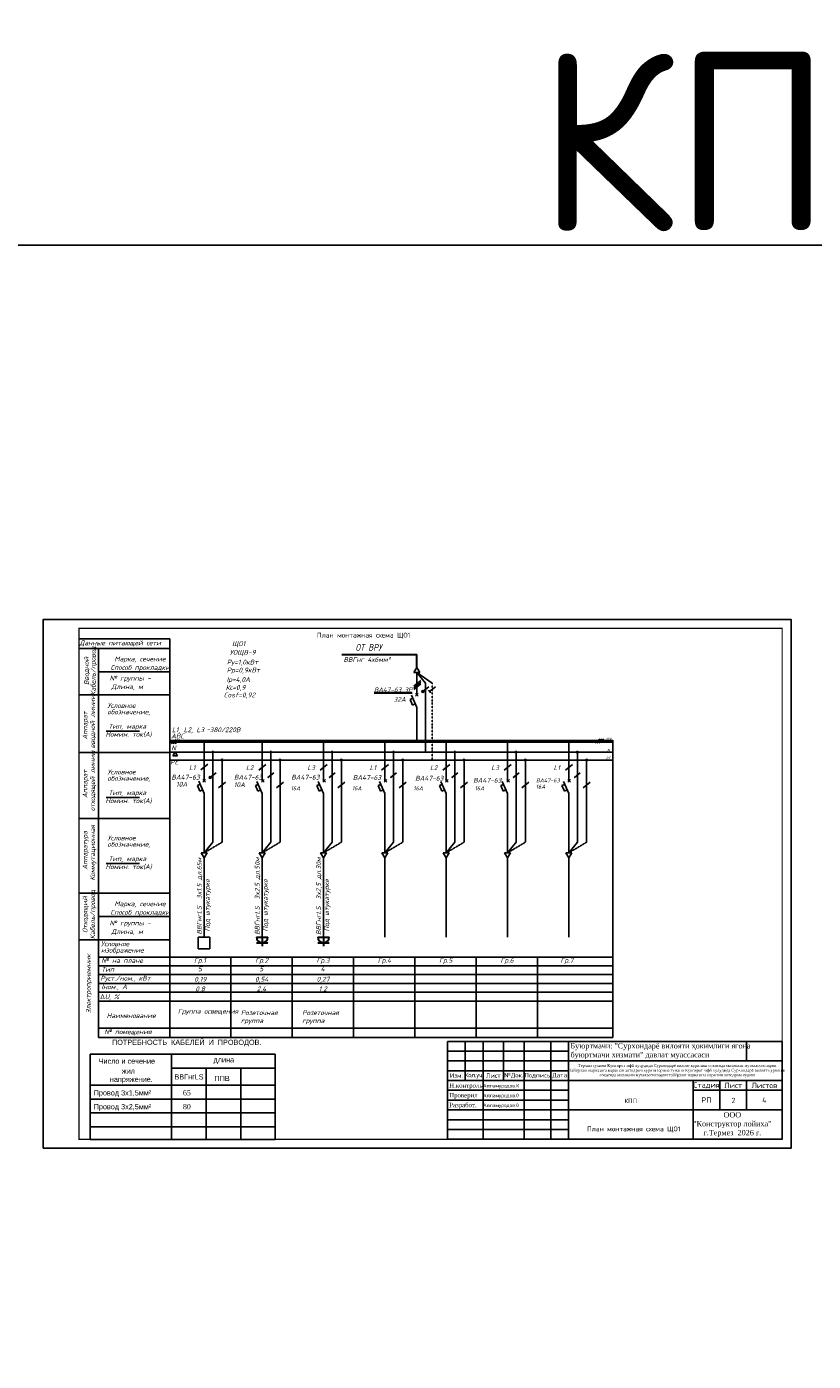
# Model space of a CAD drawing. Header units: millimetres. Extents: x -228268 to 1513407, y -439898 to -137408.
# Tile 12 of 128: x -176578 to -132400, y -215005 to -140041. Entities that reach past the tile are written whole.
import ezdxf
from ezdxf.enums import TextEntityAlignment as Align

# ---------------------------------------------------------------- set-up
doc = ezdxf.new("R2010")
doc.units = ezdxf.units.MM
doc.linetypes.add('DASHDOT2', pattern=[12.7, 6.35, -3.175, 0, -3.175])
doc.linetypes.add('HIDDEN2', pattern=[4.7625, 3.175, -1.5875])
for name, color, linetype, lineweight in [('.', 7, 'Continuous', 15), ('_0_TES', 7, 'Continuous', 0), ('_ESchemeABC', 1, 'Continuous', 20), ('_ESchemePE', 3, 'DASHDOT2', 15), ('_EShemeN', 5, 'Continuous', 15), ('_TES.E.Light', 152, 'Continuous', 30), ('Magistralka', 210, 'Continuous', 60), ('план', 7, 'Continuous', 50), ('Э-СХЕМА', 7, 'Continuous', 20), ('ЭЛ', 1, 'Continuous', 40)]:
    doc.layers.add(name, color=color, linetype=linetype, lineweight=lineweight)
for name, color, linetype in [('Text', 154, 'Continuous'), ('Штамп опасные', 7, 'Continuous'), ('штамп ёзув', 7, 'Continuous'), ('Щиты ЭМ', 250, 'Continuous')]:
    doc.layers.add(name, color=color, linetype=linetype)
doc.styles.add('--Стиль ЭОМ', font='isocpeui.ttf')
doc.styles.add('Arial straight', font='arial.ttf')
doc.styles.add('ISO', font='isocpeui.ttf')
doc.styles.add('SHahzod', font='times.ttf', dxfattribs={"height": 350})
doc.styles.add('V@ler@Live', font='isocpeur.ttf')
doc.styles.add('ValeraTextStyle', font='isocpeur.ttf')
doc.styles.add('ViTEXT', font='isocpeur.ttf')

msp = doc.modelspace()

# ---------------------------------------------------------------- hatches: boundary and pattern name
at = {"layer": 'Э-СХЕМА', "lineweight": 25, "ltscale": 0.01}
h = msp.add_hatch(color=256, dxfattribs=at)
edge = h.paths.add_edge_path()
edge.add_arc((-154327.6, -177382.4), 55.1, 0, 360)
for points in [[(-154282.8, -177382.4, 1), (-154372.5, -177382.4, 1)], [(-166224.5, -182212.4, 1), (-166314.2, -182212.4, 1)], [(-162969, -182214.5, 1), (-163058.6, -182214.5, 1)], [(-159524.5, -182214.5, 1), (-159614.1, -182214.5, 1)], [(-156080, -182214.5, 1), (-156169.6, -182214.5, 1)], [(-152635.5, -182214.5, 1), (-152725.1, -182214.5, 1)], [(-149191, -182214.5, 1), (-149280.6, -182214.5, 1)], [(-145750.9, -182214.7, 1), (-145840.5, -182214.7, 1)]]:
    msp.add_hatch(color=256, dxfattribs=at).paths.add_polyline_path(points)
h = msp.add_hatch(color=256, dxfattribs=at)
edge = h.paths.add_edge_path()
edge.add_arc((-166269.3, -182212.4), 55.1, 0, 360)

# ---------------------------------------------------------------- linework, layer by layer
at = {"layer": '.', "lineweight": 25, "const_width": 70}
msp.add_lwpolyline([(-173646.8, -202533.7), (-134146.8, -202533.7), (-134146.8, -173833.7), (-173646.8, -173833.7)], close=True, dxfattribs=at)
at = {"color": 0}
msp.add_line((-133646.8, -203033.5), (-133646.8, -173333.7), dxfattribs=at)
for p, q in [((-133646.8, -203033.7), (-133646.8, -173333.7)), ((-173014.8, -197752.9), (-162614.4, -197752.9)), ((-173014.8, -197752.9), (-173014.8, -202528.4)), ((-168446.4, -197752.9), (-168446.4, -202528.4)), ((-162614.4, -197752.9), (-162614.4, -202528.4)), ((-168446.4, -198530.5), (-162614.4, -198530.5)), ((-166502.4, -198530.5), (-166502.4, -202528.4)), ((-164558.4, -198530.5), (-164558.4, -202528.4)), ((-173014.8, -199502.5), (-162614.4, -199502.5)), ((-173014.8, -200280.1), (-162614.4, -200280.1)), ((-173014.8, -201057.7), (-162614.4, -201057.7)), ((-173014.8, -201835.3), (-162614.4, -201835.3)), ((-173014.8, -202545.7), (-162614.4, -202545.7))]:
    msp.add_line(p, q)
at = {"color": 0, "ltscale": 2}
msp.add_line((-143657.2, -180107.4), (-143657.2, -196822.6), dxfattribs=at)
at = {"lineweight": 25}
for p, q in [((-168543.1, -180799.8), (-173646.8, -180799.8)), ((-166779.4, -186450.1), (-166611, -186730.7)), ((-166442.6, -186450.1), (-166611, -186730.7)), ((-163523.8, -186452.2), (-163355.4, -186732.8)), ((-163187, -186452.2), (-163355.4, -186732.8)), ((-160079.3, -186452.2), (-159910.9, -186732.8)), ((-159742.5, -186452.2), (-159910.9, -186732.8)), ((-156634.9, -186452.2), (-156466.5, -186732.8)), ((-156298.1, -186452.2), (-156466.5, -186732.8)), ((-153190.4, -186452.2), (-153022, -186732.8)), ((-152853.6, -186452.2), (-153022, -186732.8)), ((-149745.9, -186452.2), (-149577.5, -186732.8)), ((-149409.1, -186452.2), (-149577.5, -186732.8)), ((-146305.8, -186452.4), (-146137.4, -186733)), ((-145969, -186452.4), (-146137.4, -186733))]:
    msp.add_line(p, q, dxfattribs=at)
at = {"color": 3, "linetype": 'HIDDEN2', "ltscale": 0.095}
msp.add_line((-168540.3, -181232.8), (-143657.2, -181232.8), dxfattribs=at)
at = {"lineweight": 25, "ltscale": 10}
for p, q in [((-166442.6, -186450.1), (-166779.4, -186450.1)), ((-163187, -186452.2), (-163523.8, -186452.2)), ((-159742.5, -186452.2), (-160079.3, -186452.2)), ((-156298.1, -186452.2), (-156634.9, -186452.2)), ((-152853.6, -186452.2), (-153190.4, -186452.2)), ((-149409.1, -186452.2), (-149745.9, -186452.2)), ((-145969, -186452.4), (-146305.8, -186452.4))]:
    msp.add_line(p, q, dxfattribs=at)
at = {"color": 1}
msp.add_lwpolyline([(-228267.8, -152317.9), (-228267.8, -439897.6), (-32920.2, -439897.6), (-32920.2, -152317.9), (-228267.8, -152317.9)], dxfattribs=at)
at = {"color": 7, "lineweight": 25, "ltscale": 2}
msp.add_lwpolyline([(-175646.8, -203033.7), (-133646.8, -203033.7), (-133646.8, -173333.7), (-175646.8, -173333.7)], close=True, dxfattribs=at)
at = {"linetype": 'Continuous', "lineweight": 25}
msp.add_lwpolyline([(-172550.3, -174965.4), (-172550.3, -196824.3)], dxfattribs=at)
at = {"color": 3, "linetype": 'HIDDEN2', "ltscale": 0.095}
for points in [[(-165603.1, -181230.7), (-165603.1, -185845.9), (-166602.9, -186440)], [(-162347.5, -181232.8), (-162347.5, -185848), (-163347.3, -186442.1)], [(-158903.1, -181232.8), (-158903.1, -185848), (-159902.9, -186442.1)], [(-155458.6, -181232.8), (-155458.6, -185848), (-156458.4, -186442.1)], [(-152014.1, -181232.8), (-152014.1, -185848), (-153013.9, -186442.1)], [(-148569.6, -181232.8), (-148569.6, -185848), (-149569.4, -186442.1)], [(-145129.5, -181233), (-145129.5, -185848.2), (-146129.3, -186442.4)]]:
    msp.add_lwpolyline(points, dxfattribs=at)
at = {"ltscale": 0.095}
msp.add_lwpolyline([(-166941.9, -191835.2), (-166293.9, -191835.2), (-166293.9, -191187.2), (-166941.9, -191187.2)], close=True, dxfattribs=at)
at = {"layer": '_0_TES', "lineweight": 25}
for p, q in [((-165110.5, -192296.6), (-165110.5, -196824.3)), ((-161666, -192296.6), (-161666, -196824.3)), ((-158221.5, -192296.6), (-158221.5, -196824.3)), ((-154777, -192296.6), (-154777, -196824.3)), ((-151332.5, -192296.6), (-151332.5, -196824.3)), ((-147888.1, -192296.6), (-147888.1, -196824.3))]:
    msp.add_line(p, q, dxfattribs=at)
at = {"layer": '_ESchemeABC', "lineweight": 25}
for p, q in [((-154661.2, -178478.4), (-154661.2, -180145)), ((-143657.2, -180140.1), (-168540.3, -180140.1)), ((-143657.2, -180229.9), (-168540.3, -180229.9)), ((-166602.9, -183117.2), (-166602.9, -186450.1)), ((-163347.3, -183119.3), (-163347.3, -186452.2)), ((-159902.9, -183119.3), (-159902.9, -186452.2)), ((-156458.4, -183119.3), (-156458.4, -186452.2)), ((-153013.9, -183119.3), (-153013.9, -186452.2)), ((-149569.4, -183119.3), (-149569.4, -186452.2)), ((-146129.3, -183119.5), (-146129.3, -186452.4))]:
    msp.add_line(p, q, dxfattribs=at)
at = {"layer": '_ESchemePE', "lineweight": 25, "ltscale": 0.5}
msp.add_line((-153805.9, -176916.4), (-153805.9, -181237.6), dxfattribs=at)
at = {"layer": '_EShemeN', "lineweight": 25}
for p, q in [((-154181.6, -180788.7), (-154181.6, -178478.4)), ((-166123.3, -185845.9), (-166123.3, -183117.2)), ((-162867.8, -185848), (-162867.8, -183119.3)), ((-159423.3, -185848), (-159423.3, -183119.3)), ((-155978.8, -185848), (-155978.8, -183119.3)), ((-152534.3, -185848), (-152534.3, -183119.3)), ((-149089.8, -185848), (-149089.8, -183119.3)), ((-145649.7, -185848.2), (-145649.7, -183119.5)), ((-166611, -186450.1), (-166123.3, -185845.9)), ((-163355.4, -186452.2), (-162867.8, -185848)), ((-159910.9, -186452.2), (-159423.3, -185848)), ((-156466.5, -186452.2), (-155978.8, -185848)), ((-153022, -186452.2), (-152534.3, -185848)), ((-149577.5, -186452.2), (-149089.8, -185848)), ((-146137.4, -186452.4), (-145649.7, -185848.2))]:
    msp.add_line(p, q, dxfattribs=at)
at = {"layer": '_EShemeN', "lineweight": 25, "ltscale": 30}
msp.add_line((-168540.3, -180783.7), (-143657.2, -180783.7), dxfattribs=at)
at = {"layer": '_TES.E.Light', "color": 18, "linetype": 'ByBlock', "lineweight": 25, "ltscale": 20, "true_color": 0x000000}
for p, q in [((-166611, -186730.7), (-166610.8, -191172.7)), ((-163355.4, -186732.8), (-163355.2, -191174.9)), ((-159910.9, -186732.8), (-159910.8, -191174.9)), ((-156466.5, -186732.8), (-156466.3, -191174.9)), ((-156466.5, -186732.8), (-156466.3, -191174.9)), ((-153022, -186732.8), (-153021.8, -191174.9)), ((-153022, -186732.8), (-153021.8, -191174.9)), ((-149577.5, -186732.8), (-149577.3, -191174.9)), ((-146137.4, -186733), (-146137.2, -191175.1))]:
    msp.add_line(p, q, dxfattribs=at)
at = {"layer": 'план', "color": 5, "linetype": 'ByBlock', "lineweight": 30}
for p, q in [((-163674.3, -191175.4), (-163036.2, -191175.4)), ((-163674.3, -191494.6), (-163036.2, -191494.6)), ((-163355.2, -191175.4), (-163355.2, -191679.5)), ((-160229.8, -191175.3), (-159591.7, -191175.3)), ((-160229.8, -191494.4), (-159591.7, -191494.4)), ((-159910.8, -191175.3), (-159910.8, -191679.4))]:
    msp.add_line(p, q, dxfattribs=at)
at = {"layer": 'план', "color": 0, "linetype": 'ByBlock', "lineweight": 25}
for p, q in [((-143657.2, -192296.6), (-172551.9, -192296.6)), ((-143657.2, -192791.3), (-172551.9, -192791.3)), ((-143657.2, -193286), (-172551.9, -193286)), ((-143657.2, -193780.8), (-172551.9, -193780.8)), ((-143657.2, -194275.5), (-172551.9, -194275.5)), ((-143657.2, -194770.3), (-172551.9, -194770.3)), ((-143657.2, -196296.5), (-172551.9, -196296.5)), ((-143657.2, -196808.7), (-172551.9, -196824.3))]:
    msp.add_line(p, q, dxfattribs=at)
at = {"layer": 'план', "color": 5, "linetype": 'ByBlock', "lineweight": 30}
for centre in [(-163355.2, -191175.4), (-159910.8, -191175.3)]:
    msp.add_arc(centre, 319, 180, 0, dxfattribs=at)
at = {"layer": 'Штамп опасные'}
for p, q in [((-152946.8, -197033.7), (-134146.8, -197033.7)), ((-152946.8, -197033.7), (-152946.8, -202533.7)), ((-151946.8, -197033.7), (-151946.8, -199233.7)), ((-150946.8, -197033.7), (-150946.8, -202533.7)), ((-149796.8, -197033.7), (-149796.8, -199233.7)), ((-148646.8, -197033.7), (-148646.8, -202533.7)), ((-147146.8, -197033.7), (-147146.8, -202533.7)), ((-146146.8, -197033.7), (-146146.8, -202533.7)), ((-136146.8, -197033.7), (-136146.8, -198133.7)), ((-134146.8, -197033.7), (-134146.8, -202533.7)), ((-152946.8, -197583.7), (-146146.8, -197583.7)), ((-152946.8, -198133.7), (-134146.8, -198133.7)), ((-152946.8, -198683.7), (-146146.8, -198683.7)), ((-152946.8, -199233.7), (-139146.8, -199233.7)), ((-139146.8, -199233.7), (-139146.8, -199783.7)), ((-137646.8, -199233.7), (-137646.8, -200883.7)), ((-136146.8, -199233.7), (-136146.8, -200883.7)), ((-152946.8, -199783.7), (-146146.8, -199783.7)), ((-139146.8, -199783.7), (-134146.8, -199783.7)), ((-152946.8, -200333.7), (-146146.8, -200333.7)), ((-152946.8, -200883.7), (-134146.8, -200883.7)), ((-139146.8, -200883.7), (-139146.8, -202533.7)), ((-152946.8, -201433.7), (-146146.8, -201433.7)), ((-152946.8, -201983.7), (-146146.8, -201983.7)), ((-152946.8, -202533.7), (-134146.8, -202533.7))]:
    msp.add_line(p, q, dxfattribs=at)
at = {"layer": 'Штамп опасные', "lineweight": 25}
for p, q in [((-139146.8, -199233.7), (-134146.8, -199233.7)), ((-139146.8, -199783.7), (-139146.8, -200883.7))]:
    msp.add_line(p, q, dxfattribs=at)
at = {"layer": 'Щиты ЭМ', "color": 7, "lineweight": 35}
for p, q in [((-168190.2, -180091.5), (-168469.8, -180294.7)), ((-168082.2, -180091.5), (-168361.8, -180294.7)), ((-167974.2, -180091.5), (-168253.8, -180294.7)), ((-144377.9, -180057.6), (-144657.5, -180260.7)), ((-144269.9, -180057.6), (-144549.5, -180260.7)), ((-144161.9, -180057.6), (-144441.5, -180260.7))]:
    msp.add_line(p, q, dxfattribs=at)
at = {"layer": 'Э-СХЕМА', "lineweight": 25, "ltscale": 0.01}
for p, q in [((-173646.8, -174427), (-168543.1, -174427)), ((-168543.1, -174427), (-168543, -196822.1)), ((-173646.8, -174965.4), (-168543.1, -174965.4)), ((-154829.6, -176322.2), (-154661.2, -176041.6)), ((-154492.8, -176322.2), (-154661.2, -176041.6)), ((-172550.3, -176269.4), (-168543.1, -176269.4)), ((-154492.8, -176322.2), (-154829.6, -176322.2)), ((-154661.2, -176322.2), (-154661.2, -177576.9)), ((-154661.2, -176322.2), (-153805.9, -176916.4)), ((-154661.2, -176322.2), (-154181.6, -176916.4)), ((-168543.1, -177573.1), (-173646.8, -177573.1)), ((-154970.1, -177597.2), (-154661.2, -178287.2)), ((-154585.2, -177500.8), (-154737.3, -177653)), ((-154737.3, -177500.9), (-154585.1, -177653)), ((-154181.6, -178478.4), (-154181.6, -176916.4)), ((-155047.3, -177834), (-154894.7, -177765.7)), ((-155047.3, -177834), (-154908.7, -178143.4)), ((-154908.7, -178143.4), (-154756.1, -178075.1)), ((-154661.2, -178478.4), (-154661.2, -178287.2)), ((-172120.7, -179606.7), (-170239.9, -179606.7)), ((-166602.9, -180234.9), (-166602.9, -182406.9)), ((-163347.3, -180237.1), (-163347.3, -182409)), ((-159902.9, -180237.1), (-159902.9, -182409)), ((-156458.4, -180237.1), (-156458.4, -182409)), ((-153013.9, -180237.1), (-153013.9, -182409)), ((-149569.4, -180237.1), (-149569.4, -182409)), ((-146129.3, -180237.3), (-146129.3, -182409.2)), ((-168245.5, -180786.4), (-168376, -180992.8)), ((-168245.5, -180791.5), (-168376, -180997.9)), ((-168376, -180992.8), (-168115.1, -180992.8)), ((-168376, -180997.9), (-168115.1, -180997.9)), ((-168113.4, -180992.8), (-168243.9, -180786.4)), ((-168113.4, -180997.9), (-168243.9, -180791.5)), ((-166123.3, -182406.9), (-166123.3, -180788.7)), ((-162867.8, -182409), (-162867.8, -180790.8)), ((-159423.3, -182409), (-159423.3, -180790.8)), ((-155978.8, -182409), (-155978.8, -180790.8)), ((-152534.3, -182409), (-152534.3, -180790.8)), ((-149089.8, -182409), (-149089.8, -180790.8)), ((-145649.7, -182409.2), (-145649.7, -180791)), ((-166989, -182664), (-166836.4, -182595.7)), ((-166989, -182664), (-166850.4, -182973.4)), ((-166911.8, -182427.1), (-166602.9, -183117.2)), ((-166850.4, -182973.4), (-166697.8, -182905.1)), ((-166526.8, -182483), (-166679, -182330.8)), ((-166526.8, -182330.8), (-166679, -182483)), ((-166123.3, -183117.2), (-166123.3, -182406.9)), ((-163733.6, -182666), (-163580.9, -182597.6)), ((-163733.5, -182666.1), (-163594.8, -182975.5)), ((-163656.2, -182429.2), (-163347.3, -183119.3)), ((-163596.6, -182976.5), (-163444, -182908.2)), ((-163245.2, -182483), (-163397.4, -182330.8)), ((-163245.2, -182330.8), (-163397.4, -182483)), ((-162867.8, -183119.3), (-162867.8, -182409)), ((-160289.1, -182666), (-160136.4, -182597.6)), ((-160289, -182666.1), (-160150.4, -182975.5)), ((-160211.7, -182429.2), (-159902.9, -183119.3)), ((-160152.1, -182976.5), (-159999.5, -182908.2)), ((-159800.7, -182483), (-159952.9, -182330.8)), ((-159800.7, -182330.8), (-159952.9, -182483)), ((-159423.3, -183119.3), (-159423.3, -182409)), ((-156844.6, -182666), (-156691.9, -182597.6)), ((-156844.5, -182666.1), (-156705.9, -182975.5)), ((-156767.2, -182429.2), (-156458.4, -183119.3)), ((-156707.6, -182976.5), (-156555, -182908.2)), ((-156356.2, -182483), (-156508.4, -182330.8)), ((-156356.2, -182330.8), (-156508.4, -182483)), ((-155978.8, -183119.3), (-155978.8, -182409)), ((-153400.1, -182666), (-153247.4, -182597.6)), ((-153400, -182666.1), (-153261.4, -182975.5)), ((-153322.7, -182429.2), (-153013.9, -183119.3)), ((-153263.1, -182976.5), (-153110.5, -182908.2)), ((-152911.8, -182483), (-153063.9, -182330.8)), ((-152911.8, -182330.8), (-153063.9, -182483)), ((-152534.3, -183119.3), (-152534.3, -182409)), ((-149955.6, -182666), (-149802.9, -182597.6)), ((-149955.5, -182666.1), (-149816.9, -182975.5)), ((-149878.3, -182429.2), (-149569.4, -183119.3)), ((-149818.6, -182976.5), (-149666.1, -182908.2)), ((-149467.3, -182483), (-149619.4, -182330.8)), ((-149467.3, -182330.8), (-149619.4, -182483)), ((-149089.8, -183119.3), (-149089.8, -182409)), ((-146515.5, -182666.2), (-146362.8, -182597.9)), ((-146515.4, -182666.3), (-146376.8, -182975.7)), ((-146438.1, -182429.5), (-146129.3, -183119.5)), ((-146378.5, -182976.7), (-146225.9, -182908.4)), ((-146027.2, -182483.2), (-146179.3, -182331)), ((-146027.2, -182331), (-146179.3, -182483.2)), ((-145649.7, -183119.5), (-145649.7, -182409.2)), ((-172120.7, -183337.8), (-170239.9, -183337.8)), ((-172118.2, -187045.3), (-170237.4, -187045.3)), ((-173646.8, -188717.9), (-168543.1, -188718.2)), ((-172550.3, -190022), (-168543, -190022)), ((-173646.8, -191326), (-168543, -191326))]:
    msp.add_line(p, q, dxfattribs=at)
at = {"layer": 'Э-СХЕМА', "lineweight": 30, "ltscale": 0.01}
for p in [(-158886.6, -175300.8), (-154661.2, -176041.6)]:
    msp.add_line(p, (-154661.2, -175300.8), dxfattribs=at)
at = {"layer": 'Э-СХЕМА', "lineweight": 25, "ltscale": 0.01}
for points in [[(-154833.6, -177089.6), (-154441.1, -176770.7)], [(-154833.6, -177179.8), (-154441.1, -176860.9)], [(-154833.6, -177269.3), (-154441.1, -176950.4)], [(-154327.6, -177382.4), (-153998.6, -177115.1)], [(-153889.6, -177456.9), (-154014.1, -177308)], [(-153951.9, -177382.4), (-153622.8, -177115.1)], [(-166799.2, -181791.8), (-166406.7, -181472.9)], [(-166269.3, -182212.4), (-165940.3, -181945.1)], [(-163543.6, -181793.9), (-163151.1, -181475)], [(-163032.3, -182212.4), (-162703.2, -181945.1)], [(-160099.1, -181793.9), (-159706.6, -181475)], [(-159587.8, -182212.4), (-159258.7, -181945.1)], [(-156654.6, -181793.9), (-156262.1, -181475)], [(-156143.3, -182212.4), (-155814.3, -181945.1)], [(-153210.1, -181793.9), (-152817.6, -181475)], [(-152698.8, -182212.4), (-152369.8, -181945.1)], [(-149765.6, -181793.9), (-149373.1, -181475)], [(-149254.3, -182212.4), (-148925.3, -181945.1)], [(-146325.5, -181794.1), (-145933, -181475.2)], [(-145814.2, -182212.6), (-145485.2, -181945.3)], [(-165799.4, -182791.4), (-165406.9, -182472.5)], [(-162543.8, -182793.5), (-162151.3, -182474.6)], [(-159099.3, -182793.5), (-158706.8, -182474.6)], [(-155654.8, -182793.5), (-155262.3, -182474.6)], [(-152210.3, -182793.5), (-151817.8, -182474.6)], [(-148765.9, -182793.5), (-148373.3, -182474.6)], [(-145325.7, -182793.7), (-144933.2, -182474.9)], [(-173646.8, -184507.3), (-168543.1, -184507.3)]]:
    msp.add_lwpolyline(points, dxfattribs=at)
for centre, radius in [((-154327.6, -177382.4), 55.1), ((-154327.6, -177382.4), 44.8), ((-166602.9, -180190), 44.9), ((-163351.1, -180188.8), 44.9), ((-159906.6, -180188.8), 44.9), ((-156462.2, -180188.8), 44.9), ((-153017.7, -180188.8), 44.9), ((-149573.2, -180188.8), 44.9), ((-146133.1, -180189), 44.9), ((-166123.3, -180788.7), 44.9), ((-165603.1, -181230.7), 44.9), ((-162867.8, -180788.7), 44.9), ((-162347.5, -181232.8), 44.9), ((-159423.3, -180788.7), 44.9), ((-158903.1, -181232.8), 44.9), ((-155978.8, -180788.7), 44.9), ((-155458.6, -181232.8), 44.9), ((-152534.3, -180788.7), 44.9), ((-152014.1, -181232.8), 44.9), ((-149089.8, -180788.7), 44.9), ((-148569.6, -181232.8), 44.9), ((-145649.7, -180788.9), 44.9), ((-145129.5, -181233), 44.9), ((-166269.3, -182212.4), 55.1), ((-166269.3, -182212.4), 44.8)]:
    msp.add_circle(centre, radius, dxfattribs=at)

# ---------------------------------------------------------------- texts
at = {"insert": (-147895.9, -146514.6), "char_height": 10000, "attachment_point": 4, "style": 'V@ler@Live'}
msp.add_mtext('КПП', dxfattribs=at)
at = {"color": 7, "char_height": 270, "width": 6237, "attachment_point": 5, "style": 'ValeraTextStyle'}
for insert in [(-157657.6, -174254.1), (-142487.2, -201987)]:
    msp.add_mtext('План монтажная схема ЩО1  ', dxfattribs=dict(at, insert=insert))
at = {"char_height": 291.6, "attachment_point": 1, "style": 'Arial straight'}
for s, insert, width in [('ПОТРЕБНОСТЬ  КАБЕЛЕЙ  И  ПРОВОДОВ.', (-171784.3, -196939.9), 8615.287), ('Число и сечение', (-172536.7, -197998.5), 3604.966), ('жил', (-171235.7, -198554.3), 963.866), ('длина', (-166085, -197923.2), 1702.35), (' напряжение.', (-172019.6, -199016.4), 3604.966), ('Провод 3х1,5мм²', (-172816.5, -199780.2), 3345.261), ('Провод 3х2,5мм²', (-172816.5, -200557.8), 3345.261)]:
    msp.add_mtext(s, dxfattribs=dict(at, insert=insert, width=width))
at = {"layer": 'Magistralka', "color": 0, "lineweight": 35, "style": '--Стиль ЭОМ', "width": 0.8}
msp.add_text('ОТ ВРУ', height=378, dxfattribs=at).set_placement((-158107.5, -175094))
at = {"layer": 'Text', "color": 0, "lineweight": 20, "ltscale": 30, "insert": (-142655.8, -200377.9), "char_height": 250, "width": 7000, "attachment_point": 5, "style": 'V@ler@Live'}
msp.add_mtext('{\\C7;КПП}', dxfattribs=at)
at = {"layer": 'Штамп опасные', "lineweight": 25, "style": 'ViTEXT'}
for s, insert, char_height, width, attachment_point in [('{\\fTimes New Roman|b0|i0|c204|p18;\\C0;Буюртмачи: "Сурхондарё вилояти ҳокимлиги ягона буюртмачи хизмати" давлат муассасаси}', (-146038.1, -197583.7), 300, 10000, 4), ('{\\fTimes New Roman|b0|i0|c204|p18;\\C0;Термиз тумани Кунгирот мфй худудида Сурхондарё вилоят курилиш сохасида малакали мутахассисларни тайёрлаш марказига карашли автодром куришТермиз тумани Кунгирот мфй худудида Сурхондарё вилоят курилиш сохасида малакали мутахассисларни тайёрлаш марказига карашли автодром куриш}', (-140038.1, -198683.7), 160, 12000, 5), ('Изм.', (-152446.8, -198958.7), 250, 1000, 5), ('{\\T0.95;Кол.уч.}', (-151446.8, -198958.7), 250, 1000, 5), ('Лист', (-150371.8, -198958.7), 250, 1150, 5), ('№Док.\\P', (-149221.8, -198958.7), 250, 1150, 5), ('Подпись', (-147896.8, -198958.7), 250, 1500, 5), ('Дата', (-146646.8, -198958.7), 250, 1000, 5), ('Стадия', (-138396.8, -199508.7), 300, 1500, 5), ('Лист', (-136896.8, -199508.7), 300, 1500, 5), ('Листов', (-135146.8, -199508.7), 300, 2000, 5), ('{\\fTimes New Roman|b0|i0|c204|p18;\\C0;Н.контроль}', (-152846.8, -199550.5), 250, 1800, 4), ('{\\fTimes New Roman|b0|i0|c204|p18;\\C0;Проверил\\Ftxt|c204; }', (-152846.8, -200100.5), 250, 1800, 4), ('Алламуродов.К', (-150946.8, -199550.5), 200, 2000, 4), ('Алламуродов.0', (-150946.8, -200100.5), 200, 2000, 4), ('РП', (-138396.8, -200333.7), 300, 1500, 5), ('4', (-135146.8, -200333.7), 300, 2000, 5), ('{\\fTimes New Roman|b0|i0|c204|p18;\\C0;Разработ.}', (-152846.8, -200650.5), 250, 1800, 4), ('Алламуродов.0', (-150946.8, -200650.5), 200, 2000, 4), ('{\\fTimes New Roman|b0|i0|c204|p18;\\C0;ООО \\P"Конструктор лойиха"\\Pг.Термез  2026 г.\\Ftxt|c204;  }', (-136946.8, -201708.7), 300, 5000, 5)]:
    msp.add_mtext(s, dxfattribs=dict(at, insert=insert, char_height=char_height, width=width, attachment_point=attachment_point))
at = {"layer": 'штамп ёзув', "style": 'V@ler@Live'}
msp.add_text('2', height=300, dxfattribs=at).set_placement((-136878.6, -200353.7), align=Align.MIDDLE_CENTER)
at = {"layer": 'Щиты ЭМ', "color": 7, "lineweight": 35, "style": '--Стиль ЭОМ'}
msp.add_text('%%UВА47-63 3P', height=259.349, dxfattribs=at).set_placement((-157070.6, -177409.9))
at = {"layer": 'Щиты ЭМ', "color": 7, "style": '--Стиль ЭОМ'}
for s, height, p in [('АВС', 147.67, (-144084.6, -180115.4)), ('N', 147.7, (-143973.7, -180749.8)), ('РЕ', 147.67, (-144040.2, -181200.1))]:
    msp.add_text(s, height=height, dxfattribs=at).set_placement(p)
at = {"layer": 'Э-СХЕМА', "lineweight": 25, "ltscale": 0.01, "style": 'ISO'}
for s, height, p in [('Данные питающей сети', 270, (-173610.7, -174787.2)), ('ЩО1', 270, (-165045.8, -174828.4)), ('УОЩВ-9', 270, (-165174.9, -175320.6)), ('Способ прокладки', 270, (-171868.5, -176167.8)), ('Марка, сечение', 270, (-171655.7, -175688.1)), ('Рр=0,9кВт', 270, (-165341.6, -176314.6)), ('Ру=1,0кВт', 270, (-165336.7, -175867.3)), ('№ группы -', 270, (-171924.2, -176769.1)), ('Iр=4,0А', 270, (-165353.9, -176844.7)), ('Длина, м', 270, (-171823.7, -177248.8)), ('Условное', 270, (-172047.8, -178304.4)), ('обозначение,', 270, (-172047.8, -178663.6)), ('Номин. ток(А)', 270, (-172158, -179921)), ('Тип, марка', 270, (-171982.7, -179472)), ('АВС', 270, (-168465.8, -180017.6)), ('L1, L2, L3', 270, (-168418.3, -179667.9)), ('~380/220В', 270, (-166506.8, -179667.1)), ('N', 270, (-168458.6, -180691)), ('N', 270, (-168458.6, -180696.1)), ('PE', 270, (-168517.1, -181477.3)), ('PE', 270, (-168517.1, -181482.4)), ('Условное', 270, (-172047.8, -182035.5)), ('обозначение,', 270, (-172047.8, -182394.8)), ('ВА47-63 ', 270, (-168450.2, -182330.5)), ('ВА47-63 ', 270, (-164936.5, -182332.6)), ('ВА47-63 ', 270, (-161720.9, -182332.6)), ('ВА47-63 ', 270, (-158263.4, -182346.8)), ('ВА47-63 ', 270, (-154763.1, -182389.5)), ('ВА47-63 ', 270, (-151504.8, -182503.2)), ('ВА47-63 ', 225, (-147970.3, -182485)), ('Номин. ток(А)', 270, (-172158, -183652.2)), ('Тип, марка', 270, (-171982.7, -183203.1)), ('Условное', 270, (-172045.3, -185743)), ('обозначение,', 270, (-172045.3, -186102.3)), ('Тип, марка', 270, (-171980.2, -186910.6)), ('Номин. ток(А)', 270, (-172155.5, -187359.7)), ('Способ прокладки', 270, (-171868.5, -189920.4)), ('Марка, сечение', 270, (-171655.7, -189440.7)), ('№ группы -', 270, (-171924.2, -190521.7)), ('Длина, м', 270, (-171823.7, -191001.4)), ('Условное', 270, (-172408.4, -191689.7)), ('изображение', 270, (-172408.4, -192048.9)), ('№ на плане', 270, (-172385, -192625)), ('Руст./ном., кВт', 270, (-172441.8, -193622.8)), ('Тип', 270, (-172385, -193128.4)), ('Iном., А', 270, (-172385, -194105.9)), ('Наименование', 270, (-172087.8, -195721.4)), ('№ помещения', 270, (-172222.6, -196630.9))]:
    msp.add_text(s, height=height, dxfattribs=at).set_placement(p)
for s, p in [('Кабель/провод', (-172709.3, -177614.8)), ('Вводной', (-173087.9, -177021.5)), ('вводной линии', (-172745.8, -180579.8)), ('Аппарат', (-173166.2, -180086)), ('отходящей линии', (-172745.8, -184107.1)), ('Аппарат', (-173166.2, -183368.1)), ('Коммутационная', (-172745.8, -188000.9)), ('Аппаратура', (-173166.2, -187394.5)), ('Отходящий', (-173166.2, -190942.5)), ('Кабель/провод', (-172745.8, -191292.9)), ('Электроприемник', (-172977.9, -195471))]:
    msp.add_text(s, height=270, rotation=90, dxfattribs=at).set_placement(p)
for s, height, p in [('32А', 270, (-155632.1, -177959)), ('10А', 270, (-167879.2, -182726)), ('10А', 270, (-164635.1, -182750.5)), ('16А', 225, (-161483.5, -182929.4)), ('16А', 225, (-158039, -182929.2)), ('16А', 225, (-154594.5, -182929.1)), ('16А', 225, (-151150, -182929)), ('16А', 225, (-147719.1, -182833.2))]:
    msp.add_text(s, height=height, dxfattribs=at).set_placement(p, align=Align.CENTER)
for s, p in [('L1', (-167094.9, -181796.3)), ('L2', (-163839.3, -181798.4)), ('L3', (-160394.8, -181798.4)), ('L1', (-156950.3, -181798.4)), ('L2', (-153505.8, -181798.4)), ('L3', (-150061.4, -181798.4)), ('L1', (-146621.2, -181798.6))]:
    msp.add_text(s, height=270, dxfattribs=at).set_placement(p, align=Align.RIGHT)
for s, p in [('ВВГнгLS  3x1.5 дл.65м', (-166886.1, -188879.1)), ('ВВГнгLS  3x2.5 дл.50м', (-163630.5, -188879.4)), ('ВВГнгLS  3x2,5 дл.30м', (-160186.1, -188879.3)), ('Под штукатурке ', (-166428.1, -189301.8)), ('Под штукатурке ', (-163172.5, -189302.2)), ('Под штукатурке ', (-159728, -189302.1))]:
    msp.add_text(s, height=270, rotation=90, dxfattribs=at).set_placement(p, align=Align.MIDDLE_CENTER)
for s, p in [('Гр.1', (-166847.2, -192483.6)), ('Гр.2', (-163381.1, -192483.6)), ('Гр.3', (-159936.6, -192483.6)), ('Гр.4', (-156492.1, -192483.6)), ('Гр.5', (-153047.6, -192483.6)), ('Гр.6', (-149603.2, -192483.6)), ('Гр.7', (-146238.2, -192483.8)), ('0,19', (-166824.3, -193544)), ('5', (-166844.3, -192961.3)), ('0,54', (-163379.8, -193544)), ('5', (-163399.8, -192961.3)), ('0,27', (-159935.3, -193544)), ('4', (-159955.3, -192961.3)), ('0,8', (-166835.8, -194085.3)), ('2.4', (-163391.3, -194085.3)), ('1,2', (-159946.9, -194085.3))]:
    msp.add_text(s, height=270, dxfattribs=at).set_placement(p, align=Align.MIDDLE_CENTER)
at = {"layer": 'Э-СХЕМА', "lineweight": 25, "ltscale": 0.01, "char_height": 270, "style": 'ISO'}
for s, insert, width, attachment_point in [('{\\C256;\\c0;ВВГнг 4х6мм²}', (-158786, -175450.1), 2826.121, 1), ('{\\fISOCPEUR|b0|i1|c186|p34;Cosf=}0,92{\\fISOCPEUR|b0|i1|c186|p34; }', (-165518.6, -177442.7), 2826.121, 1), ('Кс=0,9{\\fISOCPEUR|b0|i1|c186|p34; }', (-165405.6, -177022), 2826.121, 1), ('{\\fArial|b0|i0|c204|p32;Δ}U{\\fGOST type A|b0|i1|c204|p34;, %}', (-171914.1, -194555.6), 1492.767, 5)]:
    msp.add_mtext(s, dxfattribs=dict(at, insert=insert, width=width, attachment_point=attachment_point))
at = {"layer": 'Э-СХЕМА', "lineweight": 25, "ltscale": 0.01, "char_height": 270, "attachment_point": 1, "style": 'ISO'}
for s, width, insert in [('{\\C256;Группа освещения}', 2955.261, (-168090.5, -195208.3)), ('Розеточная \\Pгруппа', 2348.741, (-164551.8, -195287.9)), ('Розеточная \\Pгруппа', 2348.741, (-161107.3, -195287.7))]:
    msp.add_mtext_dynamic_manual_height_columns(s, width=width, gutter_width=12.5, heights=[0], dxfattribs=dict(at, insert=insert))
at = {"layer": 'ЭЛ', "linetype": 'ByBlock', "lineweight": 30, "ltscale": 20, "char_height": 291.6, "attachment_point": 5}
for s, insert, width, style in [('{\\C7;ВВГнгLS}', (-167462.4, -199031.2), 1556.869, 'Arial straight'), ('{\\C7;ППВ}', (-165603.9, -199117.8), 1556.869, 'Arial straight'), ('{\\C7;65}', (-167581.3, -199923.5), 1325.64, 'SHahzod'), ('{\\C7;80}', (-167581.3, -200701.1), 1325.64, 'SHahzod')]:
    msp.add_mtext(s, dxfattribs=dict(at, insert=insert, width=width, style=style))

doc.saveas('drawing.dxf')
